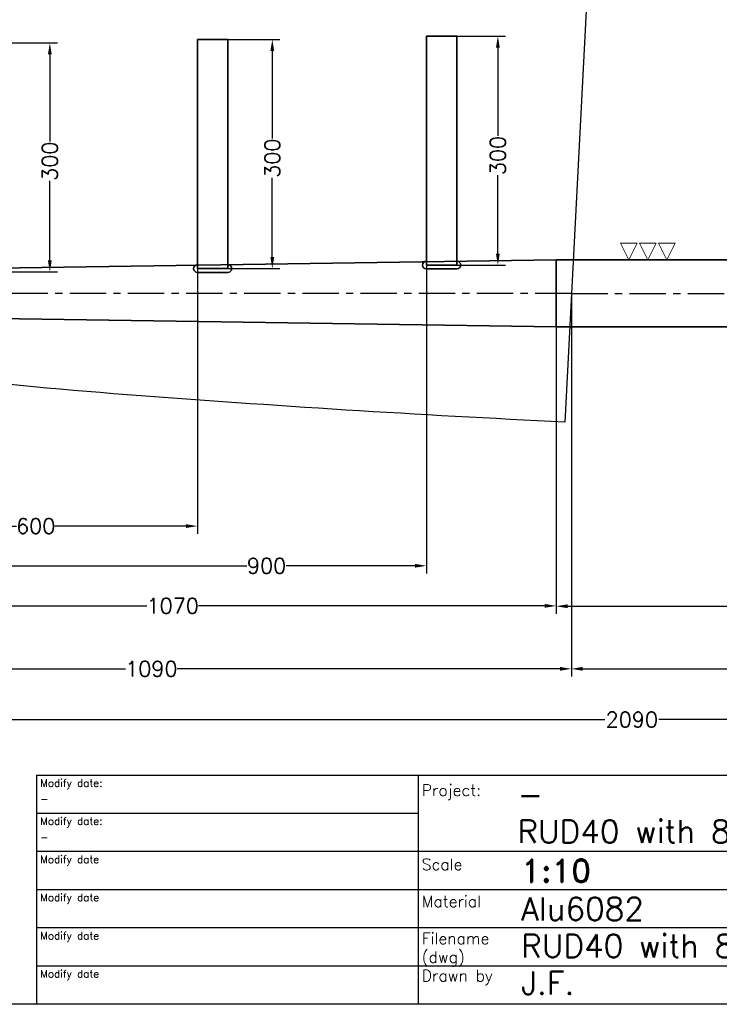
# Model space of a CAD drawing. Extents: x -2853 to 327, y -788 to 1362.
# Tile 2 of 5: x -1645 to -728, y -738 to 552. Entities that reach past the tile are written whole.
import ezdxf

# ---------------------------------------------------------------- set-up
doc = ezdxf.new("R2010")
doc.units = 0
doc.header["$LTSCALE"] = 1.5
doc.header["$PDMODE"] = 2
doc.header["$PDSIZE"] = 5
doc.linetypes.add('CENTER', pattern=[50.8, 31.75, -6.35, 6.35, -6.35])
doc.layers.get('0').update_dxf_attribs({"linetype": 'CONTINUOUS'})
doc.layers.get('DEFPOINTS').update_dxf_attribs({"linetype": 'CONTINUOUS'})
doc.layers.add('CENTER', color=9, linetype='CENTER')
doc.layers.add('RAMME', color=7, linetype='CONTINUOUS')
doc.layers.add('DIMS', color=7, linetype='CONTINUOUS', lineweight=15)
doc.layers.add('STOCK', color=5, linetype='CONTINUOUS', lineweight=35)
doc.styles.add('ROMAND', font='romand')
doc.styles.add('ROMANS', font='romans')
doc.dimstyles.new('Text 20', dxfattribs={"dimtxt": 20, "dimasz": 15, "dimexe": 10, "dimexo": 0, "dimgap": 0, "dimtad": 0, "dimdsep": 46, "dimtxsty": 'ROMANS', "dimcen": 10, "dimazin": 2, "dimtfac": 0.65, "dimtofl": 0, "dimtmove": 0, "dimatfit": 0, "dimfxl": 1, "dimtolj": 1, "dimarcsym": 0})

# ---------------------------------------------------------------- blocks, each defined once
blk = doc.blocks.new('*D8')
at = {"layer": 'DEFPOINTS', "color": 0, "transparency": 16777216}
for p in [(77.8, 173.4), (-2012.2, 165.4), (77.8, -365)]:
    blk.add_point(p, dxfattribs=at)
at = {"layer": 'DIMS', "color": 0, "lineweight": -2, "transparency": 16777216}
for p, q in [((77.8, 173.4), (77.8, -375)), ((-2012.2, 165.4), (-2012.2, -375)), ((-1997.2, -365), (-878.2, -365)), ((62.8, -365), (-807.8, -365))]:
    blk.add_line(p, q, dxfattribs=at)
at = {"layer": 'DIMS', "color": 0, "transparency": 16777216}
for points in [[(-1997.2, -362.5), (-1997.2, -367.5), (-2012.2, -365)], [(62.8, -362.5), (62.8, -367.5), (77.8, -365)]]:
    blk.add_solid(points, dxfattribs=at)
at = {"layer": 'DIMS', "color": 0, "transparency": 16777216, "insert": (-843, -365), "char_height": 20, "attachment_point": 5, "style": 'ROMANS'}
blk.add_mtext('\\A1;2090', dxfattribs=at)
blk = doc.blocks.new('*D9')
at = {"layer": 'DEFPOINTS', "color": 0, "transparency": 16777216}
for p in [(-922.2, 193.4), (-2012.2, 165.4), (-2012.2, -298.5)]:
    blk.add_point(p, dxfattribs=at)
at = {"layer": 'DIMS', "color": 0, "lineweight": -2, "transparency": 16777216}
for p, q in [((-922.2, 193.4), (-922.2, -308.5)), ((-2012.2, 165.4), (-2012.2, -308.5)), ((-1997.2, -298.5), (-1506.3, -298.5)), ((-937.2, -298.5), (-1438.7, -298.5))]:
    blk.add_line(p, q, dxfattribs=at)
at = {"layer": 'DIMS', "color": 0, "transparency": 16777216}
for points in [[(-1997.2, -296), (-1997.2, -301), (-2012.2, -298.5)], [(-937.2, -296), (-937.2, -301), (-922.2, -298.5)]]:
    blk.add_solid(points, dxfattribs=at)
at = {"layer": 'DIMS', "color": 0, "transparency": 16777216, "insert": (-1472.5, -298.5), "char_height": 20, "attachment_point": 5, "style": 'ROMANS'}
blk.add_mtext('\\A1;1090', dxfattribs=at)
blk = doc.blocks.new('*D10')
at = {"layer": 'DEFPOINTS', "color": 0, "transparency": 16777216}
for p in [(-2012.2, 165.4), (-942.2, 149.4), (-942.2, -216)]:
    blk.add_point(p, dxfattribs=at)
at = {"layer": 'DIMS', "color": 0, "lineweight": -2, "transparency": 16777216}
for p, q in [((-2012.2, 165.4), (-2012.2, -226)), ((-942.2, 149.4), (-942.2, -226)), ((-1997.2, -216), (-1478.3, -216)), ((-957.2, -216), (-1410.7, -216))]:
    blk.add_line(p, q, dxfattribs=at)
at = {"layer": 'DIMS', "color": 0, "transparency": 16777216}
for points in [[(-1997.2, -213.5), (-1997.2, -218.5), (-2012.2, -216)], [(-957.2, -213.5), (-957.2, -218.5), (-942.2, -216)]]:
    blk.add_solid(points, dxfattribs=at)
at = {"layer": 'DIMS', "color": 0, "transparency": 16777216, "insert": (-1444.5, -216), "char_height": 20, "attachment_point": 5, "style": 'ROMANS'}
blk.add_mtext('\\A1;1070', dxfattribs=at)
blk = doc.blocks.new('*D12')
at = {"layer": 'DEFPOINTS', "color": 0, "transparency": 16777216}
for p in [(-1412.2, 225.9), (-2012.2, 165.4), (-1412.2, -111.5)]:
    blk.add_point(p, dxfattribs=at)
at = {"layer": 'DIMS', "color": 0, "lineweight": -2, "transparency": 16777216}
for p, q in [((-1412.2, 225.9), (-1412.2, -121.5)), ((-2012.2, 165.4), (-2012.2, -121.5)), ((-1997.2, -111.5), (-1649.2, -111.5)), ((-1427.2, -111.5), (-1598.8, -111.5))]:
    blk.add_line(p, q, dxfattribs=at)
at = {"layer": 'DIMS', "color": 0, "transparency": 16777216}
for points in [[(-1997.2, -109), (-1997.2, -114), (-2012.2, -111.5)], [(-1427.2, -109), (-1427.2, -114), (-1412.2, -111.5)]]:
    blk.add_solid(points, dxfattribs=at)
at = {"layer": 'DIMS', "color": 0, "transparency": 16777216, "insert": (-1624, -111.5), "char_height": 20, "attachment_point": 5, "style": 'ROMANS'}
blk.add_mtext('\\A1;600', dxfattribs=at)
blk = doc.blocks.new('*D13')
at = {"layer": 'DEFPOINTS', "color": 0, "transparency": 16777216}
for p in [(-1112.2, 230.4), (-2012.2, 165.4), (-1112.2, -163.5)]:
    blk.add_point(p, dxfattribs=at)
at = {"layer": 'DIMS', "color": 0, "lineweight": -2, "transparency": 16777216}
for p, q in [((-1112.2, 230.4), (-1112.2, -173.5)), ((-2012.2, 165.4), (-2012.2, -173.5)), ((-1997.2, -163.5), (-1347.2, -163.5)), ((-1127.2, -163.5), (-1295.8, -163.5))]:
    blk.add_line(p, q, dxfattribs=at)
at = {"layer": 'DIMS', "color": 0, "transparency": 16777216}
for points in [[(-1997.2, -161), (-1997.2, -166), (-2012.2, -163.5)], [(-1127.2, -161), (-1127.2, -166), (-1112.2, -163.5)]]:
    blk.add_solid(points, dxfattribs=at)
at = {"layer": 'DIMS', "color": 0, "transparency": 16777216, "insert": (-1321.5, -163.5), "char_height": 20, "attachment_point": 5, "style": 'ROMANS'}
blk.add_mtext('\\A1;900', dxfattribs=at)
blk = doc.blocks.new('*D14')
at = {"layer": 'DEFPOINTS', "color": 0, "transparency": 16777216}
for p in [(-1072.2, 530.4), (-1072.2, 230.4), (-1018.5, 230.4)]:
    blk.add_point(p, dxfattribs=at)
at = {"layer": 'DIMS', "color": 0, "lineweight": -2, "transparency": 16777216}
for p, q in [((-1072.2, 530.4), (-1008.5, 530.4)), ((-1018.5, 515.4), (-1018.5, 399.7)), ((-1018.5, 245.4), (-1018.5, 348.3)), ((-1072.2, 230.4), (-1008.5, 230.4))]:
    blk.add_line(p, q, dxfattribs=at)
at = {"layer": 'DIMS', "color": 0, "transparency": 16777216}
for points in [[(-1021, 515.4), (-1016, 515.4), (-1018.5, 530.4)], [(-1021, 245.4), (-1016, 245.4), (-1018.5, 230.4)]]:
    blk.add_solid(points, dxfattribs=at)
at = {"layer": 'DIMS', "color": 0, "transparency": 16777216, "insert": (-1018.5, 374), "char_height": 20, "attachment_point": 5, "rotation": 90, "style": 'ROMANS'}
blk.add_mtext('\\A1;300', dxfattribs=at)
blk = doc.blocks.new('*D15')
at = {"layer": 'DEFPOINTS', "color": 0, "transparency": 16777216}
for p in [(-1372.2, 525.9), (-1372.2, 225.9), (-1314, 225.9)]:
    blk.add_point(p, dxfattribs=at)
at = {"layer": 'DIMS', "color": 0, "lineweight": -2, "transparency": 16777216}
for p, q in [((-1372.2, 525.9), (-1304, 525.9)), ((-1314, 510.9), (-1314, 396.2)), ((-1314, 240.9), (-1314, 344.8)), ((-1372.2, 225.9), (-1304, 225.9))]:
    blk.add_line(p, q, dxfattribs=at)
at = {"layer": 'DIMS', "color": 0, "transparency": 16777216}
for points in [[(-1316.5, 510.9), (-1311.5, 510.9), (-1314, 525.9)], [(-1316.5, 240.9), (-1311.5, 240.9), (-1314, 225.9)]]:
    blk.add_solid(points, dxfattribs=at)
at = {"layer": 'DIMS', "color": 0, "transparency": 16777216, "insert": (-1314, 370.5), "char_height": 20, "attachment_point": 5, "rotation": 90, "style": 'ROMANS'}
blk.add_mtext('\\A1;300', dxfattribs=at)
blk = doc.blocks.new('*D16')
at = {"layer": 'DEFPOINTS', "color": 0, "transparency": 16777216}
for p in [(-1672.2, 521.5), (-1672.2, 221.5), (-1605.5, 221.5)]:
    blk.add_point(p, dxfattribs=at)
at = {"layer": 'DIMS', "color": 0, "lineweight": -2, "transparency": 16777216}
for p, q in [((-1672.2, 521.5), (-1595.5, 521.5)), ((-1605.5, 506.5), (-1605.5, 392.2)), ((-1605.5, 236.5), (-1605.5, 340.8)), ((-1672.2, 221.5), (-1595.5, 221.5))]:
    blk.add_line(p, q, dxfattribs=at)
at = {"layer": 'DIMS', "color": 0, "transparency": 16777216}
for points in [[(-1608, 506.5), (-1603, 506.5), (-1605.5, 521.5)], [(-1608, 236.5), (-1603, 236.5), (-1605.5, 221.5)]]:
    blk.add_solid(points, dxfattribs=at)
at = {"layer": 'DIMS', "color": 0, "transparency": 16777216, "insert": (-1605.5, 366.5), "char_height": 20, "attachment_point": 5, "rotation": 90, "style": 'ROMANS'}
blk.add_mtext('\\A1;300', dxfattribs=at)
blk = doc.blocks.new('*D18')
at = {"layer": 'DEFPOINTS', "color": 0, "transparency": 16777216}
for p in [(-2150.1, 415.8), (-1927.6, 325.7), (-1952.1, 217.8), (-2012.2, 193.4), (-922.2, 193.4)]:
    blk.add_point(p, dxfattribs=at)
at = {"layer": 'DIMS', "color": 0, "lineweight": -2, "transparency": 16777216}
for start, end in [(65.551, 128.504), (6.496, 41.0433)]:
    blk.add_arc((-1927.6, 193.4), 132.4, start, end, dxfattribs=at)
at = {"layer": 'DIMS', "color": 0, "transparency": 16777216}
for points in [[(-2008.4, 295.1), (-2011.7, 298.8), (-2021.2, 287)], [(-1793.6, 208.5), (-1798.6, 208.2), (-1795.2, 193.4)]]:
    blk.add_solid(points, dxfattribs=at)
at = {"layer": 'DIMS', "color": 0, "transparency": 16777216, "insert": (-1848.5, 299.5), "char_height": 20, "attachment_point": 5, "rotation": 323.2971, "style": 'ROMANS'}
blk.add_mtext('\\A1;135°', dxfattribs=at)
blk = doc.blocks.new('*D21')
at = {"layer": 'DEFPOINTS', "color": 0, "transparency": 16777216}
for p in [(77.8, 163.4), (-942.2, 149.4), (77.8, -216.5)]:
    blk.add_point(p, dxfattribs=at)
at = {"layer": 'DIMS', "color": 0, "lineweight": -2, "transparency": 16777216}
for p, q in [((77.8, 163.4), (77.8, -226.5)), ((-942.2, 149.4), (-942.2, -226.5)), ((-927.2, -216.5), (-373.3, -216.5)), ((62.8, -216.5), (-305.7, -216.5))]:
    blk.add_line(p, q, dxfattribs=at)
at = {"layer": 'DIMS', "color": 0, "transparency": 16777216}
for points in [[(-927.2, -214), (-927.2, -219), (-942.2, -216.5)], [(62.8, -214), (62.8, -219), (77.8, -216.5)]]:
    blk.add_solid(points, dxfattribs=at)
at = {"layer": 'DIMS', "color": 0, "transparency": 16777216, "insert": (-339.5, -216.5), "char_height": 20, "attachment_point": 5, "style": 'ROMANS'}
blk.add_mtext('\\A1;1020', dxfattribs=at)
blk = doc.blocks.new('SLETDREJ')
at = {"layer": 'DIMS'}
for p, q in [((-14, 22), (-36, 22)), ((-36, 22), (-25, 0)), ((-14, 22), (-25, 0)), ((-11, 22), (0, 0)), ((11, 22), (-11, 22)), ((11, 22), (0, 0)), ((14, 22), (25, 0)), ((36, 22), (14, 22)), ((36, 22), (25, 0))]:
    blk.add_line(p, q, dxfattribs=at)
blk = doc.blocks.new('*D34')
at = {"layer": 'DEFPOINTS', "color": 0, "transparency": 16777216}
for p in [(-922.2, 193.4), (77.8, 163.4), (77.8, -298.5)]:
    blk.add_point(p, dxfattribs=at)
at = {"layer": 'DIMS', "color": 0, "lineweight": -2, "transparency": 16777216}
for p, q in [((-922.2, 193.4), (-922.2, -308.5)), ((77.8, 163.4), (77.8, -308.5)), ((-907.2, -298.5), (-432.8, -298.5)), ((62.8, -298.5), (-365.2, -298.5))]:
    blk.add_line(p, q, dxfattribs=at)
at = {"layer": 'DIMS', "color": 0, "transparency": 16777216}
for points in [[(-907.2, -296), (-907.2, -301), (-922.2, -298.5)], [(62.8, -296), (62.8, -301), (77.8, -298.5)]]:
    blk.add_solid(points, dxfattribs=at)
at = {"layer": 'DIMS', "color": 0, "transparency": 16777216, "insert": (-399, -298.5), "char_height": 20, "attachment_point": 5, "style": 'ROMANS'}
blk.add_mtext('\\A1;1000', dxfattribs=at)

msp = doc.modelspace()

# ---------------------------------------------------------------- linework, layer by layer
msp.add_lwpolyline([(-2710.515, 326.957), (-2749.859, 529.362, -0.00171646), (-2742.192, 530.537), (-2721.109, 533.698), (-2677.94, 540.014, -0.00367725), (-2404.171, 577.54, -0.01080311), (-1822.247, 638.682, -0.00783137), (-1643.477, 650.697, -0.01631885), (-1337.082, 654.951, -0.01052772), (-1098.281, 645.625, -0.0056804), (-899.465, 631.617), (-930.923, 24.776, -0.00729233), (-1504.373, 60.567, -0.01053802), (-1783.914, 87.618, -0.02581898), (-2396.336, 192.171, -0.01171727), (-2555.176, 232.127, -0.02751719), (-2626.95, 256), (-2632.322, 258.224), (-2637.585, 260.497), (-2642.733, 262.821, -0.0616017), (-2684.135, 287.521, -0.10231576), (-2705.436, 312.368, -0.07377187)], format="xyb", close=True)
at = {"layer": 'CENTER'}
for q in [(-2012.183, 193.371), (77.817, 193.371)]:
    msp.add_line((-922.183, 193.371), q, dxfattribs=at)
at = {"layer": 'RAMME'}
for p, q in [((-1622.808, -438), (277.192, -438)), ((-1622.808, -438), (-1622.808, -738)), ((-1122.808, -438), (-1122.808, -738)), ((-1122.808, -488), (-1622.808, -488)), ((-222.808, -538), (-1622.808, -538)), ((-222.808, -588), (-1622.808, -588)), ((-222.808, -638), (-1622.808, -638)), ((-222.808, -688), (-1622.808, -688)), ((277.192, -738), (-2802.808, -738))]:
    msp.add_line(p, q, dxfattribs=at)
at = {"layer": 'STOCK'}
for p, q in [((-1112.183, 530.427), (-1112.183, 230.427)), ((-1072.183, 530.427), (-1112.183, 530.427)), ((-1072.183, 230.427), (-1072.183, 530.427)), ((-1372.183, 525.941), (-1412.183, 525.941)), ((-1412.183, 525.941), (-1412.183, 225.941)), ((-1372.183, 225.941), (-1372.183, 525.941)), ((-942.183, 237.371), (-2012.183, 221.371)), ((-942.183, 237.371), (-942.183, 193.371)), ((-942.183, 237.371), (-642.183, 237.371)), ((-1372.183, 225.941), (-1412.183, 225.941)), ((-1412.183, 220.941), (-1372.183, 220.941)), ((-1072.183, 230.427), (-1112.183, 230.427)), ((-1112.183, 225.427), (-1072.183, 225.427)), ((-942.183, 149.371), (-942.183, 193.371)), ((-942.183, 149.371), (-2012.183, 165.371)), ((-942.183, 149.371), (-642.183, 149.371))]:
    msp.add_line(p, q, dxfattribs=at)
for centre, start, end in [((-1112.183, 230.427), 90, 270), ((-1072.183, 230.427), 270, 90), ((-1412.183, 225.941), 90, 270), ((-1372.183, 225.941), 270, 90)]:
    msp.add_arc(centre, 5, start, end, dxfattribs=at)

# ---------------------------------------------------------------- block references
at = {"layer": 'DIMS'}
msp.add_blockref('SLETDREJ', (-822, 237.371), dxfattribs=at)

# ---------------------------------------------------------------- texts
at = {"layer": 'RAMME'}
for s, height, style, p in [('Modify date:', 9.91423, 'ROMANS', (-1618.231, -453)), ('Project:', 15, 'ROMANS', (-1118.258, -465.074)), ('-', 9.914, 'ROMANS', (-1618.231, -474)), ('-', 30, 'ROMANS', (-992.808, -478)), ('Modify date:', 9.91423, 'ROMANS', (-1618.231, -503)), ('RUD40 with 88mm stock', 30, 'ROMANS', (-992.808, -526.571)), ('-', 9.914, 'ROMANS', (-1618.231, -524)), ('Modify date', 9.91423, 'ROMANS', (-1618.231, -553)), ('Scale ', 15, 'ROMANS', (-1118.258, -562.217)), ('1:10', 30, 'ROMAND', (-987.808, -578)), ('Modify date', 9.91423, 'ROMANS', (-1618.231, -603)), ('Material', 15, 'ROMANS', (-1118.258, -610.789)), ('Alu6082', 30, 'ROMANS', (-987.808, -628)), ('Modify date', 9.91423, 'ROMANS', (-1618.231, -653)), ('Filename', 15, 'ROMANS', (-1118.258, -659.36)), ('RUD40 with 88mm stock', 30, 'ROMANS', (-987.808, -676.571)), ('(dwg)', 15, 'ROMANS', (-1118.258, -683.646)), ('Modify date', 9.91423, 'ROMANS', (-1618.231, -703)), ('Drawn by', 15, 'ROMANS', (-1118.258, -707.931)), ('J.F.', 30, 'ROMANS', (-987.808, -725.143))]:
    msp.add_text(s, height=height, dxfattribs=dict(at, style=style)).set_placement(p)

# ---------------------------------------------------------------- dimensions: what is measured, and where the dimension line sits
at = {"layer": 'DIMS'}
for base, p1, p2, picture, middle in [((-1018.5, 230.427), (-1072.183, 530.427), (-1072.183, 230.427), '*D14', (-1018.5, 374)), ((-1605.5, 221.455), (-1672.183, 521.455), (-1672.183, 221.455), '*D16', (-1605.5, 366.5)), ((-1314, 225.941), (-1372.183, 525.941), (-1372.183, 225.941), '*D15', (-1314, 370.5))]:
    dim = msp.add_linear_dim(base=base, p1=p1, p2=p2, angle=90, dimstyle='Text 20', dxfattribs=at)
    dim.commit()
    dim.dimension.update_dxf_attribs({"geometry": picture, "text_midpoint": middle, "dimtype": 160})
dim = msp.add_angular_dim_2l(base=(-1927.615, 325.744), line1=((-922.183, 193.371), (-2012.183, 193.371)), line2=((-1952.079, 217.835), (-2150.069, 415.825)), dimstyle='Text 20', dxfattribs=at)
dim.commit()
dim.dimension.update_dxf_attribs({"geometry": '*D18', "text_midpoint": (-1848.5, 299.5), "dimtype": 162})
for base, p1, p2, picture, middle in [((-1112.183, -163.5), (-2012.183, 165.371), (-1112.183, 230.427), '*D13', (-1321.5, -163.5)), ((-1412.183, -111.5), (-2012.183, 165.371), (-1412.183, 225.941), '*D12', (-1624, -111.5)), ((-2012.183, -298.5), (-922.183, 193.371), (-2012.183, 165.371), '*D9', (-1472.5, -298.5)), ((77.817, -298.5), (-922.183, 193.371), (77.817, 163.371), '*D34', (-399, -298.5)), ((77.817, -365), (-2012.183, 165.371), (77.817, 173.371), '*D8', (-843, -365)), ((-942.183, -216), (-2012.183, 165.371), (-942.183, 149.371), '*D10', (-1444.5, -216)), ((77.817, -216.5), (-942.183, 149.371), (77.817, 163.371), '*D21', (-339.5, -216.5))]:
    dim = msp.add_linear_dim(base=base, p1=p1, p2=p2, dimstyle='Text 20', dxfattribs=at)
    dim.commit()
    dim.dimension.update_dxf_attribs({"geometry": picture, "text_midpoint": middle, "dimtype": 160})

# ---------------------------------------------------------------- leaders
at = {"layer": 'DIMS', "annotation_type": 0, "has_hookline": 1, "hookline_direction": 1, "text_width": 564.762}
msp.add_leader([(-375.5, 160.871), (-442, 733.5), (-475, 733.5)], dimstyle='Text 20', override={"dimgap": 0, "dimtad": 0}, dxfattribs=at)

doc.saveas('drawing.dxf')
